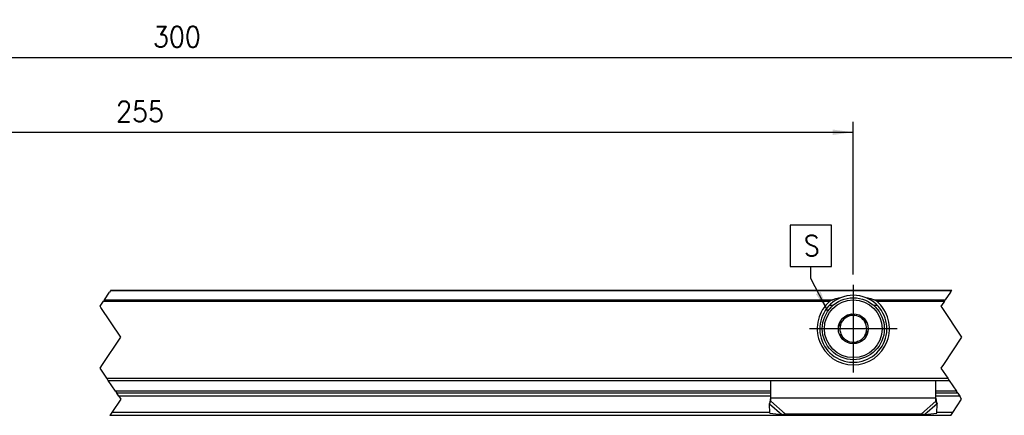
# Model space of a CAD drawing. Header units: millimetres. Extents: x -746 to 1006, y -92 to 517.
# Tile 40 of 59: x -229 to -134, y 310 to 349. Entities that reach past the tile are written whole.
import ezdxf

# ---------------------------------------------------------------- set-up
doc = ezdxf.new("R2010")
doc.units = ezdxf.units.MM
doc.linetypes.add('DOT_CENTER', pattern=[14, 12, -1, 0, -1])
doc.layers.add('1', color=7, linetype='Continuous')
doc.styles.add('CONVERTER_12', font='txt.shx', dxfattribs={"width": 0.9})
doc.dimstyles.new('ME10_DIM_33', dxfattribs={"dimtxt": 2, "dimasz": 2, "dimexe": 1, "dimexo": 1, "dimgap": 1, "dimtad": 1, "dimdsep": 46, "dimtxsty": 'CONVERTER_12', "dimsah": 1, "dimcen": 0.09, "dimclrd": 2, "dimclre": 2, "dimclrt": 2, "dimadec": 0, "dimazin": 0, "dimtfac": 1, "dimtdec": 4, "dimtix": 1, "dimtmove": 0, "dimatfit": 3, "dimfxl": 1, "dimtolj": 1, "dimtzin": 0, "dimarcsym": 0})
doc.dimstyles.new('ME10_DIM_41', dxfattribs={"dimtxt": 2, "dimasz": 2, "dimexe": 1, "dimexo": 1, "dimgap": 1, "dimtad": 1, "dimdsep": 46, "dimtxsty": 'CONVERTER_12', "dimsah": 1, "dimcen": 0.09, "dimclrd": 2, "dimclre": 2, "dimclrt": 2, "dimadec": 0, "dimazin": 0, "dimtfac": 1, "dimtdec": 4, "dimtix": 1, "dimtmove": 0, "dimatfit": 3, "dimfxl": 1, "dimtolj": 1, "dimtzin": 0, "dimarcsym": 0})
doc.dimstyles.get("Standard").update_dxf_attribs({"dimtxt": 0.18, "dimasz": 0.18, "dimexe": 0.18, "dimexo": 0.0625, "dimgap": 0.09, "dimtad": 0, "dimtih": 1, "dimtoh": 1, "dimdec": 4, "dimzin": 0, "dimdsep": 46, "dimtxsty": 'Standard', "dimcen": 0.09, "dimadec": 0, "dimazin": 0, "dimtfac": 1, "dimtdec": 4, "dimtofl": 0, "dimtmove": 0, "dimatfit": 3, "dimfxl": 1, "dimtolj": 1, "dimtzin": 0, "dimarcsym": 0})

# ---------------------------------------------------------------- blocks, each defined once
blk = doc.blocks.new('SOPORTE_SV2-T__17', base_point=(-532.95, 310.279))
at = {"color": 2, "linetype": 'DOT_CENTER'}
for p, q in [((-220.957, 321.479), (-220.463, 322.221)), ((-220.368, 322.362), (-220.463, 322.221)), ((-220.329, 322.421), (-220.368, 322.362)), ((-139.048, 322.221), (-139.542, 321.479)), ((-139.048, 322.221), (-138.953, 322.362)), ((-138.953, 322.362), (-138.914, 322.421)), ((-221.376, 320.85), (-221.051, 321.338)), ((-220.957, 321.479), (-221.051, 321.338)), ((-139.636, 321.338), (-139.914, 320.921)), ((-139.636, 321.338), (-139.542, 321.479)), ((-221.29, 320.721), (-221.376, 320.85)), ((-219.376, 317.85), (-221.29, 320.721)), ((-139.914, 320.921), (-139.961, 320.85)), ((-139.961, 320.85), (-139.875, 320.721)), ((-139.875, 320.721), (-137.961, 317.85)), ((-221.129, 315.221), (-219.376, 317.85)), ((-137.961, 317.85), (-139.714, 315.221)), ((-221.376, 314.85), (-221.129, 315.221)), ((-220.724, 313.871), (-221.376, 314.85)), ((-139.714, 315.221), (-139.961, 314.85)), ((-139.961, 314.85), (-139.309, 313.871)), ((-220.59, 313.671), (-220.724, 313.871)), ((-219.89, 312.621), (-220.59, 313.671)), ((-139.309, 313.871), (-139.175, 313.671)), ((-139.175, 313.671), (-138.475, 312.621)), ((-219.376, 311.85), (-220.232, 310.567)), ((-219.89, 312.621), (-219.757, 312.421)), ((-219.565, 312.133), (-219.757, 312.421)), ((-219.565, 312.133), (-219.376, 311.85)), ((-138.817, 310.567), (-137.961, 311.85)), ((-138.342, 312.421), (-138.475, 312.621)), ((-138.342, 312.421), (-138.15, 312.133)), ((-137.961, 311.85), (-138.15, 312.133)), ((-220.232, 310.567), (-220.423, 310.279)), ((-139.008, 310.279), (-138.817, 310.567))]:
    blk.add_line(p, q, dxfattribs=at)
at = {"color": 3, "linetype": 'Continuous'}
for p, q in [((-138.953, 322.362), (-220.368, 322.362)), ((-221.051, 321.338), (-150.716, 321.338)), ((-220.957, 321.479), (-150.439, 321.479)), ((-146.461, 321.479), (-139.542, 321.479)), ((-146.184, 321.338), (-139.636, 321.338)), ((-148.814, 315.441), (-148.086, 315.441)), ((-220.724, 313.871), (-139.309, 313.871)), ((-156.45, 312.621), (-219.89, 312.621)), ((-156.45, 312.133), (-219.565, 312.133)), ((-140.45, 311.929), (-156.45, 311.929)), ((-138.475, 312.621), (-140.45, 312.621)), ((-138.15, 312.133), (-140.45, 312.133)), ((-156.559, 311.38), (-155.366, 310.361)), ((-156.45, 311.642), (-155.036, 310.432)), ((-140.45, 311.642), (-141.864, 310.432)), ((-140.341, 311.38), (-141.534, 310.361)), ((-156.54, 310.567), (-220.232, 310.567)), ((-138.817, 310.567), (-140.36, 310.567))]:
    blk.add_line(p, q, dxfattribs=at)
at = {"color": 7, "linetype": 'Continuous'}
for p, q in [((-220.329, 322.421), (-138.914, 322.421)), ((-150.437, 320.919), (-150.797, 320.919)), ((-146.103, 320.919), (-146.463, 320.919)), ((-149.781, 319.23), (-149.49, 319.45)), ((-148.922, 319.882), (-148.631, 320.103)), ((-148.631, 320.103), (-148.295, 319.961)), ((-147.637, 319.685), (-147.301, 319.544)), ((-147.301, 319.544), (-147.255, 319.182)), ((-149.735, 318.868), (-149.781, 319.23)), ((-147.165, 318.473), (-147.119, 318.112)), ((-149.599, 317.798), (-149.645, 318.159)), ((-149.263, 317.656), (-149.599, 317.798)), ((-147.978, 317.459), (-148.269, 317.239)), ((-147.119, 318.112), (-147.41, 317.891)), ((-148.269, 317.239), (-148.605, 317.38)), ((-220.59, 313.671), (-139.175, 313.671)), ((-156.45, 311.953), (-156.45, 313.671)), ((-140.45, 311.953), (-140.45, 313.671)), ((-156.45, 312.421), (-219.757, 312.421)), ((-156.45, 311.929), (-156.45, 311.953)), ((-156.45, 311.642), (-156.45, 311.929)), ((-138.342, 312.421), (-140.45, 312.421)), ((-140.45, 311.929), (-140.45, 311.953)), ((-140.45, 311.642), (-140.45, 311.929)), ((-156.559, 311.38), (-156.511, 311.55)), ((-156.538, 310.491), (-156.559, 311.38)), ((-140.389, 311.55), (-140.341, 311.38)), ((-140.362, 310.491), (-140.341, 311.38)), ((-139.008, 310.279), (-220.423, 310.279)), ((-156.538, 310.491), (-155.366, 310.361)), ((-155.036, 310.432), (-141.864, 310.432)), ((-141.534, 310.361), (-140.362, 310.491))]:
    blk.add_line(p, q, dxfattribs=at)
for radius in [3, 1.45, 0.05]:
    blk.add_circle((-148.45, 318.671), radius, dxfattribs=at)
at = {"color": 3, "linetype": 'Continuous'}
blk.add_circle((-148.45, 318.671), 2.8, dxfattribs=at)
at = {"color": 7, "linetype": 'Continuous'}
for radius, start, end in [(3.5, 130.35519, 49.64481), (3.25, 112.61986, 67.38014), (3.25, 67.38014, 112.61986), (1.3, 143.16099, 171.27625), (1.3, 111.27625, 143.16099), (1.3, 83.16099, 111.27625), (1.3, 51.27625, 83.16099), (1.3, 23.16099, 51.27625), (1.3, 171.27625, 203.16099), (1.3, 323.16099, 351.27625), (1.3, 351.27625, 23.16099), (1.3, 203.16099, 231.27625), (1.3, 231.27625, 263.16099), (1.3, 263.16099, 291.27625), (1.3, 291.27625, 323.16099)]:
    blk.add_arc((-148.45, 318.671), radius, start, end, dxfattribs=at)
for points, knots in [([(-150.439, 321.479), (-150.467, 321.47), (-150.516, 321.453), (-150.576, 321.426), (-150.619, 321.404), (-150.655, 321.383), (-150.687, 321.362), (-150.707, 321.345), (-150.716, 321.338)], [0, 0, 0, 0, 0.0898239, 0.1547798, 0.1981746, 0.2336504, 0.2787841, 0.3133313, 0.3133313, 0.3133313, 0.3133313]), ([(-149.7, 321.671), (-149.762, 321.658), (-149.888, 321.631), (-150.073, 321.586), (-150.257, 321.535), (-150.378, 321.498), (-150.439, 321.479)], [0, 0, 0, 0, 0.1913805, 0.384016, 0.5730547, 0.7635471, 0.7635471, 0.7635471, 0.7635471]), ([(-146.461, 321.479), (-146.522, 321.498), (-146.642, 321.535), (-146.826, 321.585), (-147.012, 321.631), (-147.137, 321.658), (-147.2, 321.671)], [0, 0, 0, 0, 0.1903326, 0.3787731, 0.5717782, 0.763547, 0.763547, 0.763547, 0.763547]), ([(-146.184, 321.338), (-146.194, 321.346), (-146.214, 321.362), (-146.247, 321.384), (-146.282, 321.404), (-146.328, 321.428), (-146.387, 321.454), (-146.436, 321.471), (-146.461, 321.479)], [0, 0, 0, 0, 0.0380214, 0.0796474, 0.1179557, 0.1585175, 0.2339145, 0.3133326, 0.3133326, 0.3133326, 0.3133326]), ([(-156.511, 311.55), (-156.502, 311.584), (-156.484, 311.652), (-156.465, 311.757), (-156.452, 311.857), (-156.451, 311.923), (-156.45, 311.953)], [0, 0, 0, 0, 0.1071939, 0.2105801, 0.3198859, 0.4089232, 0.4089232, 0.4089232, 0.4089232]), ([(-140.45, 311.953), (-140.449, 311.921), (-140.447, 311.854), (-140.434, 311.752), (-140.415, 311.65), (-140.397, 311.582), (-140.389, 311.55)], [0, 0, 0, 0, 0.0965567, 0.1983431, 0.3081199, 0.4089226, 0.4089226, 0.4089226, 0.4089226]), ([(-156.559, 311.38), (-156.55, 311.4), (-156.532, 311.442), (-156.505, 311.506), (-156.477, 311.573), (-156.459, 311.619), (-156.45, 311.642)], [0, 0, 0, 0, 0.0660342, 0.1356749, 0.2077706, 0.2833141, 0.2833141, 0.2833141, 0.2833141]), ([(-140.341, 311.38), (-140.35, 311.4), (-140.368, 311.442), (-140.395, 311.506), (-140.423, 311.573), (-140.441, 311.619), (-140.45, 311.642)], [0, 0, 0, 0, 0.0660342, 0.1356749, 0.2077706, 0.2833141, 0.2833141, 0.2833141, 0.2833141]), ([(-155.366, 310.361), (-155.34, 310.365), (-155.285, 310.373), (-155.204, 310.39), (-155.12, 310.409), (-155.065, 310.424), (-155.036, 310.432)], [0, 0, 0, 0, 0.0797881, 0.1670936, 0.2491987, 0.3386073, 0.3386073, 0.3386073, 0.3386073]), ([(-141.864, 310.432), (-141.835, 310.424), (-141.78, 310.409), (-141.696, 310.39), (-141.615, 310.373), (-141.56, 310.365), (-141.534, 310.361)], [0, 0, 0, 0, 0.0894086, 0.1715137, 0.2588192, 0.3386073, 0.3386073, 0.3386073, 0.3386073])]:
    blk.add_open_spline(points, degree=3, knots=knots, dxfattribs=at)
at = {"layer": '1', "color": 2, "linetype": 'DOT_CENTER'}
for p, q in [((-148.45, 322.921), (-148.45, 314.421)), ((-148.45, 322.671), (-148.45, 314.671)), ((-144.2, 318.671), (-152.7, 318.671)), ((-144.45, 318.671), (-152.45, 318.671))]:
    blk.add_line(p, q, dxfattribs=at)
blk = doc.blocks.new('*D98')
at = {"layer": '1', "color": 2, "linetype": 'Continuous'}
for p, q in [((-296.45, 322.321), (-296.45, 345.975)), ((-118.45, 323.921), (-118.45, 345.975)), ((-296.45, 344.975), (-118.45, 344.975))]:
    blk.add_line(p, q, dxfattribs=at)
at = {"layer": '1', "color": 2}
for points in [[(-294.45, 345.239), (-294.45, 344.712), (-296.45, 344.975)], [(-120.45, 344.712), (-120.45, 345.239), (-118.45, 344.975)]]:
    blk.add_solid(points, dxfattribs=at)
at = {"layer": '1', "color": 2, "insert": (-216.255, 345.975), "char_height": 2, "attachment_point": 7, "rotation": 0.00014, "line_spacing_factor": 0.60024, "style": 'CONVERTER_12'}
blk.add_mtext('300', dxfattribs=at)
blk = doc.blocks.new('*D106')
at = {"layer": '1', "color": 2, "linetype": 'Continuous'}
for p, q in [((-296.45, 322.071), (-296.45, 338.721)), ((-148.45, 323.921), (-148.45, 338.721)), ((-296.45, 337.721), (-148.45, 337.721))]:
    blk.add_line(p, q, dxfattribs=at)
at = {"layer": '1', "color": 2}
for points in [[(-294.45, 337.984), (-294.45, 337.458), (-296.45, 337.721)], [(-150.45, 337.458), (-150.45, 337.984), (-148.45, 337.721)]]:
    blk.add_solid(points, dxfattribs=at)
at = {"layer": '1', "color": 2, "insert": (-219.828, 338.721), "char_height": 2, "attachment_point": 7, "rotation": 0.00014, "line_spacing_factor": 0.60024, "style": 'CONVERTER_12'}
blk.add_mtext('255', dxfattribs=at)
blk = doc.blocks.new('Top2', base_point=(-445.45, 316.35))
at = {"layer": '1', "color": 2}
blk.add_lwpolyline([(-154.554, 328.722), (-154.554, 324.722), (-150.554, 324.722), (-150.554, 328.722)], close=True, dxfattribs=at)
blk.add_solid([(-152.073, 322.028), (-151.605, 322.269), (-150.921, 320.371)], dxfattribs=at)
blk.add_blockref('SOPORTE_SV2-T__17', (-532.95, 310.279))
at = {"layer": '1', "color": 2, "style": 'CONVERTER_12', "width": 0.9}
blk.add_text('S', height=2, dxfattribs=at).set_placement((-153.254, 325.722))
at = {"layer": '1'}
for base, p1, p2, dimstyle, picture, middle in [((-296.45, 344.975), (-118.45, 322.921), (-296.45, 321.321), 'ME10_DIM_33', '*D98', (-213.855, 346.975)), ((-296.45, 337.721), (-148.45, 322.921), (-296.45, 321.071), 'ME10_DIM_41', '*D106', (-217.428, 339.721))]:
    dim = blk.add_linear_dim(base=base, p1=p1, p2=p2, dimstyle=dimstyle, dxfattribs=at)
    dim.commit()
    dim.dimension.update_dxf_attribs({"geometry": picture, "text_midpoint": middle, "text_rotation": 0.00014})
at = {"layer": '1', "color": 2, "linetype": 'Continuous', "has_arrowhead": 0}
blk.add_leader([(-150.921, 320.371), (-152.554, 323.534), (-152.554, 324.722)], dimstyle='Standard', dxfattribs=at)

msp = doc.modelspace()

# ---------------------------------------------------------------- block references
msp.add_blockref('Top2', (-445.45, 316.35))

doc.saveas('drawing.dxf')
